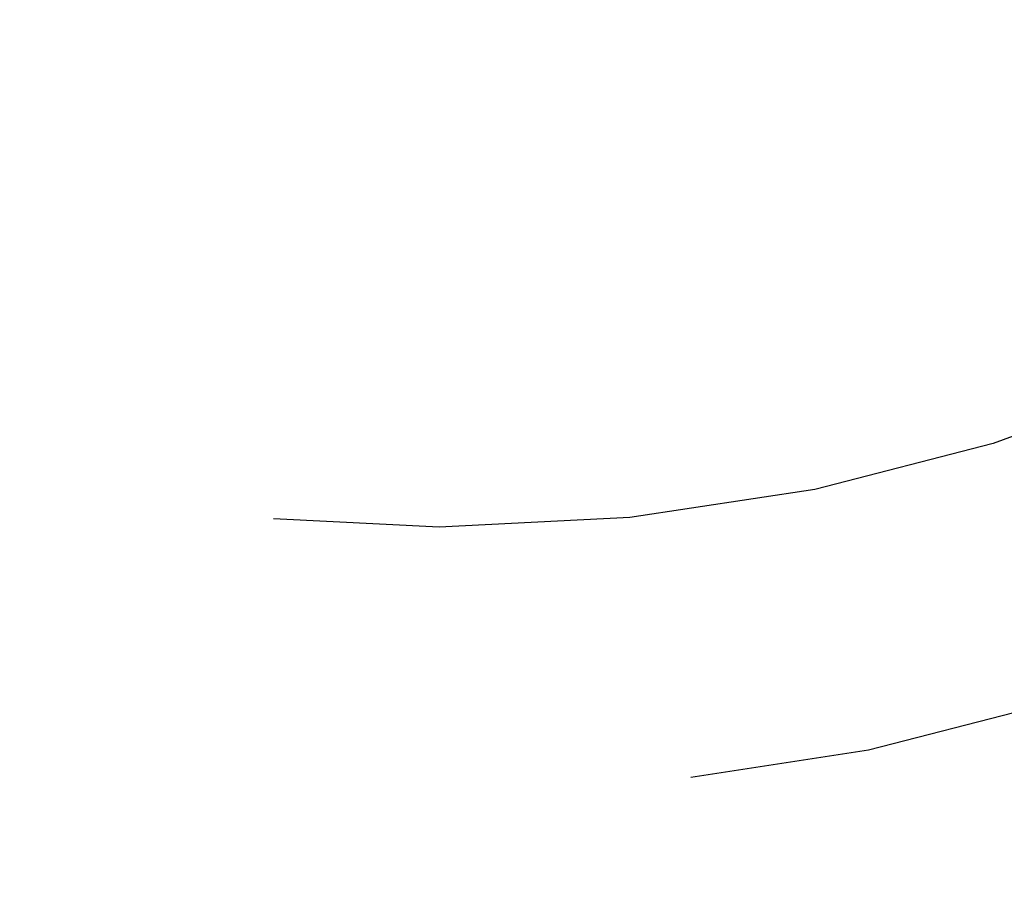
# Model space of a CAD drawing. Header units: millimetres. Extents: x 0 to 210, y 0 to 297.
# Tile 95 of 140: x 34.52 to 36.37, y 271.51 to 273.14. Entities that reach past the tile are written whole.
import ezdxf

# ---------------------------------------------------------------- set-up
doc = ezdxf.new("R2010")
doc.units = ezdxf.units.MM
doc.header["$LTSCALE"] = 19.36
doc.linetypes.add('HIDDEN', pattern=[0.2, 0.1, -0.1])
doc.layers.add('DEFAULT_2', color=7, linetype='HIDDEN')

msp = doc.modelspace()

# ---------------------------------------------------------------- linework, layer by layer
at = {"layer": 'DEFAULT_2', "color": 7}
for radius in [4, 3.4999]:
    msp.add_circle((35.3051, 275.6864), radius, dxfattribs=at)
for points, start_tangent, end_tangent in [([(38.5703, 279.6301), (37.3826, 280.366), (36.0402, 280.7534), (34.643, 280.7635), (33.2952, 280.3954), (32.097, 279.6767), (31.1377, 278.6609), (30.4888, 277.4235), (30.1985, 276.0568), (30.2885, 274.6625), (30.7521, 273.3444), (31.5548, 272.2008), (32.2992, 271.5417)], (-12.641827, 10.467129), (13.285426, -9.637953)), ([(39.7324, 278.2581), (38.8723, 279.3593), (37.7465, 280.1868), (36.439, 280.6793), (35.047, 280.7999), (33.6742, 280.5398), (32.4229, 279.9182), (31.3862, 278.9814), (30.6414, 277.7993), (30.2438, 276.4599), (30.2232, 275.0628), (30.581, 273.7122), (31.2906, 272.5086), (32.2992, 271.5417)], (-9.151618, 15.754816), (14.749496, -10.696668)), ([(31.0517, 272.8364), (31.3697, 272.4112), (32.4016, 271.4693), (33.6498, 270.8414), (35.0212, 270.5743), (36.4138, 270.6879), (37.7238, 271.1738), (38.8537, 271.9957), (39.7193, 273.0924)], (5.756218, -8.592334), (5.239593, 8.916308)), ([(31.0517, 272.8364), (31.8862, 271.8752), (33.0438, 271.0929), (34.3698, 270.6526), (35.7655, 270.5872), (37.1269, 270.9015), (38.3526, 271.5722), (39.3514, 272.5493)], (5.392354, -8.04544), (5.934501, 7.654241)), ([(33.601, 270.8583), (34.9697, 270.5774), (36.3633, 270.677), (37.6782, 271.1496), (38.8163, 271.9601), (39.3513, 272.5493)], (6.037757, -2.131028), (3.923652, 5.060062)), ([(39.6064, 271.8593), (38.9869, 271.3482), (38.0723, 270.8181), (37.0892, 270.4738), (36.0301, 270.3199), (34.9444, 270.3809), (33.8991, 270.6605), (32.9509, 271.1398)], (-5.230344, -4.971253), (-6.057819, 3.897511))]:
    msp.add_spline(points, degree=3, dxfattribs=dict(at, start_tangent=start_tangent, end_tangent=end_tangent))

doc.saveas('drawing.dxf')
